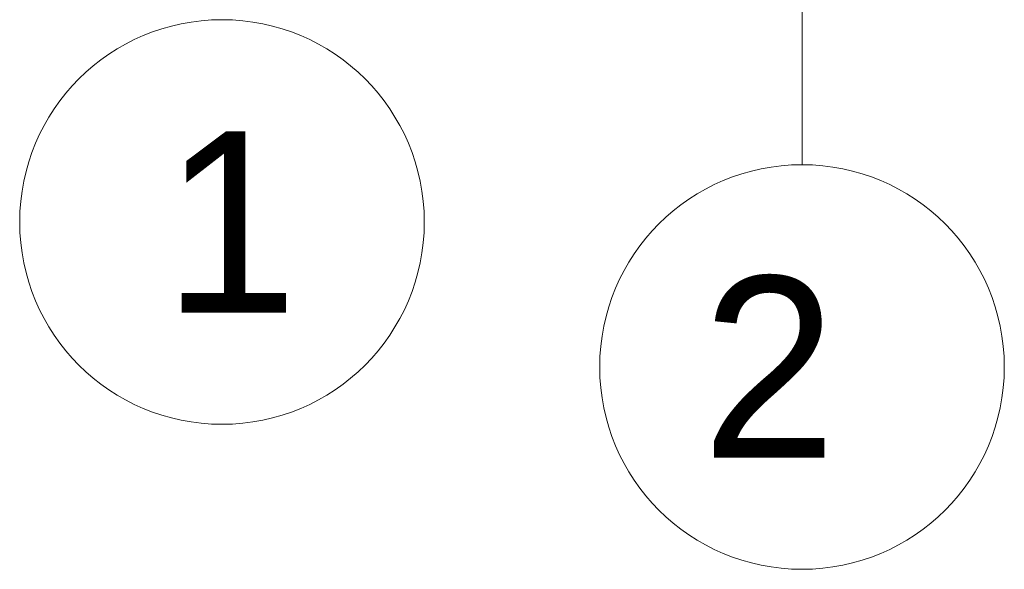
# Model space of a CAD drawing. Header units: feet. Extents: x 1615653 to 1618118, y 708897 to 711917.
# Tile 58 of 183: x 1618069.285 to 1618069.964, y 710708.824 to 710709.203. Entities that reach past the tile are written whole.
import ezdxf
from ezdxf.enums import TextEntityAlignment as Align

# ---------------------------------------------------------------- set-up
doc = ezdxf.new("R2010")
doc.units = ezdxf.units.FT
doc.header["$LTSCALE"] = 20
doc.header["$MEASUREMENT"] = 0
doc.layers.add('Level 21', color=7, linetype='Continuous', lineweight=0)
doc.layers.add('Level 40', color=7, linetype='Continuous', lineweight=0)
doc.styles.add('Style-WORKING', font='WORKING.shx')

msp = doc.modelspace()

# ---------------------------------------------------------------- linework, layer by layer
at = {"layer": 'Level 21', "color": 7, "linetype": 'Continuous', "lineweight": 13}
msp.add_line((1618069.82433, 710709.10307), (1618069.82433, 710709.63371), dxfattribs=at)
at = {"layer": 'Level 40', "color": 7, "linetype": 'Continuous', "lineweight": 13}
for centre in [(1618069.42441, 710709.06357), (1618069.82432, 710708.96359)]:
    msp.add_circle(centre, 0.13948, dxfattribs=at)

# ---------------------------------------------------------------- texts
at = {"layer": 'Level 40', "color": 7, "linetype": 'Continuous', "lineweight": 13, "style": 'Style-WORKING'}
for s, p in [('1', (1618069.43024, 710709.06349)), ('2', (1618069.80162, 710708.96352))]:
    msp.add_text(s, height=0.12497, dxfattribs=at).set_placement(p, align=Align.MIDDLE_CENTER)

doc.saveas('drawing.dxf')
